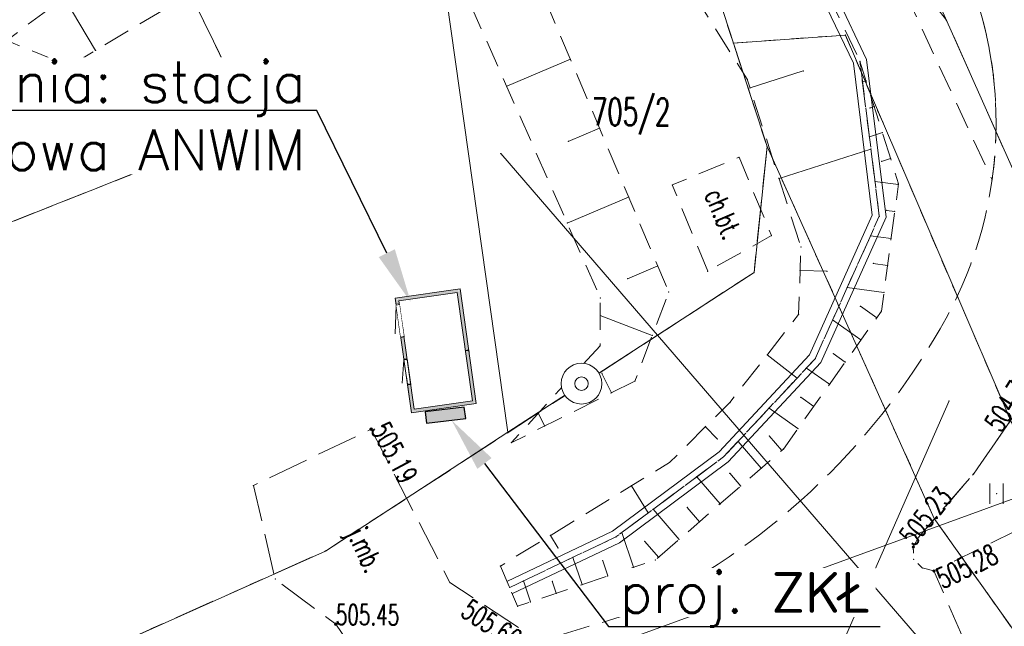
# Model space of a CAD drawing. Header units: metres. Extents: x 7422311 to 7422914, y 5495352 to 5495886.
# Tile 19 of 22: x 7422410 to 7422446, y 5495833 to 5495856. Entities that reach past the tile are written whole.
import ezdxf
from ezdxf import colors
from ezdxf.entities.mleader import LeaderData, LeaderLine
from ezdxf.enums import TextEntityAlignment as Align
from ezdxf.math import Vec2, Vec3

# ---------------------------------------------------------------- set-up
doc = ezdxf.new("R2010")
doc.units = ezdxf.units.M
doc.set_wipeout_variables(frame=1)
for name, pattern in [('DASHED2', [9.525, 6.35, -3.175]), ('L_0_03', [1, 0.5, -0.5]), ('L_0_04', [1.5, 1, -0.5]), ('L_0_06', [2, 1.5, -0.5]), ('L_2_50', [2.5, 2, -0.5])]:
    doc.linetypes.add(name, pattern=pattern)
doc.layers.get('0').update_dxf_attribs({"linetype": 'CONTINUOUS', "lineweight": 18})
for name, color, linetype, lineweight in [('_PROelCAD_ODNOSNIKI_SZCZEGOL', 7, 'CONTINUOUS', 13), ('EGB_DzialkaEwidencyjna', 7, 'CONTINUOUS', 18), ('EGB_KonturKlasyfikacyjny', 96, 'CONTINUOUS', 18), ('EGB_KonturUzytkuGruntowego', 96, 'CONTINUOUS', 18), ('GES_PrzewodKanalizacyjny', 36, 'CONTINUOUS', 18), ('GES_PrzewodTelekomunikacyjny_P', 7, 'CONTINUOUS', 18), ('GES_PrzewodWodociagowy', 5, 'CONTINUOUS', 18), ('GES_UrzadzeniaSiecWodociagowa_', 7, 'CONTINUOUS', 18), ('GES_UrzadzeniaTowarzyszczaceL1', 7, 'CONTINUOUS', 18), ('KR_ObiektKarto', 7, 'CONTINUOUS', 18), ('M_STACJA', 161, 'CONTINUOUS', 13), ('OT_Komunikacja', 7, 'CONTINUOUS', 18), ('OT_Rzedna', 7, 'CONTINUOUS', 18), ('OT_Skarpa', 7, 'CONTINUOUS', 18), ('OT_ZagospodarowanieTerenu', 7, 'CONTINUOUS', 18)]:
    doc.layers.add(name, color=color, linetype=linetype, lineweight=lineweight)
doc.styles.get("Standard").update_dxf_attribs({"font": 'simplex.shx'})

# ---------------------------------------------------------------- blocks, each defined once
blk = doc.blocks.new('L_0_02_2')
at = {"color": 0}
blk.add_point((0, 0), dxfattribs=at)
blk = doc.blocks.new('L_0_02_1')
at = {"color": 0}
blk.add_point((0, 0), dxfattribs=at)
blk = doc.blocks.new('OTZT_S')
at = {"color": 0, "linetype": 'Continuous', "lineweight": 18, "flags": 128}
for points in [[(-0.5, -0.75), (-0.5, 0.75)], [(0.5, 0.75), (0.5, -0.75)]]:
    blk.add_lwpolyline(points, dxfattribs=at)
blk = doc.blocks.new('SUWS')
at = {"color": 0, "linetype": 'Continuous', "lineweight": 18}
blk.add_wipeout([(0, -1.5), (0.75, -1.299), (1.299, -0.75), (1.5, 0), (1.299, 0.75), (0.75, 1.299), (0, 1.5), (-0.75, 1.299), (-1.299, 0.75), (-1.5, 0), (-1.299, -0.75), (-0.75, -1.299)], dxfattribs=at)
for radius in [1.5, 0.5]:
    blk.add_circle((0, 0), radius, dxfattribs=at)
blk = doc.blocks.new('OTRN')
at = {"linetype": 'Continuous', "lineweight": 13}
blk.add_hatch(color=0, dxfattribs=at).paths.add_polyline_path([(0, -0.091, 1), (0, 0.091, 1)])
at = {"color": 0, "linetype": 'Continuous', "lineweight": 13}
blk.add_circle((0, 0), 0.0906, dxfattribs=at)
blk = doc.blocks.new('OTRS')
at = {"linetype": 'Continuous', "lineweight": 13}
blk.add_hatch(color=0, dxfattribs=at).paths.add_polyline_path([(0, -0.091, 1), (0, 0.091, 1)])
at = {"color": 0, "linetype": 'Continuous', "lineweight": 13}
blk.add_circle((0, 0), 0.0906, dxfattribs=at)
blk = doc.blocks.new('*U46')
at = {"layer": 'M_STACJA', "lineweight": 0, "ltscale": 10, "extrusion": (0, 0, -1)}
h = blk.add_hatch(dxfattribs=at)
h.set_pattern_fill('ANSI36', color=1, style=0, pattern_type=2)
h.set_pattern_definition([(142.7116, (224.20336, -40.30256), (-0.249703, 0.58921457), [0.79375, -0.15875, 0, -0.15875])])
h.paths.add_polyline_path([(21.3, 12.97), (-21.3, 12.97), (-21.3, -11.13), (-19, -11.13), (-19, -11.13), (-19, -9.93), (-19.51, -9.94), (-19.6, -9.93), (-20.1, -9.93), (-20.1, -9.43), (-20.1, 11.27), (-20.1, 11.77), (-19.6, 11.77), (19.6, 11.77), (20.1, 11.77), (20.1, 11.27), (20.1, -9.43), (19.6, -9.93), (19.29, -9.93), (10.92, -9.93), (10.92, -10.53), (10.92, -10.46), (10.92, -10.6), (10.92, -11.13), (21.3, -11.13)])
h.paths.add_polyline_path([(-20.45, -10.48, 1), (-20.85, -10.48, 1)], flags=16)
h.paths.add_polyline_path([(-20.5, 12.35, 1), (-20.9, 12.35, 1)], flags=16)
h.paths.add_polyline_path([(20.92, 12.34, 1), (20.52, 12.34, 1)], flags=16)
h.paths.add_polyline_path([(20.98, -10.48, 1), (20.58, -10.48, 1)], flags=16)
h.paths.add_polyline_path([(-6.7, -11.13), (1.45, -11.12), (1.42, -9.98), (1.42, -9.93), (-6.7, -9.93)])
h.paths.add_polyline_path([(0.92, -11.13), (0.92, -11.13), (0.92, -11.12)])
at = {"layer": 'M_STACJA', "color": 1, "ltscale": 10}
blk.add_line((-7.94, -11.13), (-16.94, -11.13), dxfattribs=at)
blk.add_line((-7.94, -11.13), (-16.94, -11.13), dxfattribs=at)
at = {"layer": 'M_STACJA', "color": 1, "lineweight": 0, "ltscale": 10, "extrusion": (0, 0, -1), "flags": 128}
blk.add_lwpolyline([(21.3, 12.97), (-21.3, 12.97), (-21.3, -11.13), (21.3, -11.13), (21.3, 12.97)], dxfattribs=at)
at = {"layer": 'M_STACJA', "color": 1, "ltscale": 10, "extrusion": (0, 0, -1), "flags": 128}
for points in [[(21.3, 12.97), (-21.3, 12.97), (-21.3, -11.13), (21.3, -11.13), (21.3, 12.97)], [(1.67, -11.13), (10.67, -11.13), (10.67, -9.93), (1.67, -9.93), (1.67, -11.13), (10.06, -13)], [(-7.1, -11.13), (-7.1, -11.13), (-7.1, -9.93), (-18.6, -9.93), (-18.6, -11.13), (-8.28, -13), (-18.6, -11.13), (-7.1, -11.13)]]:
    blk.add_lwpolyline(points, dxfattribs=at)
blk.add_lwpolyline([(-20.1, -9.93), (20.1, -9.93), (20.1, 11.77), (-20.1, 11.77), (-20.1, -9.93)], close=True, dxfattribs=at)
at = {"layer": 'M_STACJA', "color": 1, "ltscale": 254, "extrusion": (0, 0, -1), "flags": 128}
for points in [[(1.94, 12.97), (0.94, 12.97), (0.94, 13), (1.94, 13), (1.94, 12.97)], [(1.35, 11.77), (1.35, 12.97), (1.53, 12.97), (1.53, 11.77), (1.35, 11.77)]]:
    blk.add_lwpolyline(points, close=True, dxfattribs=at)
at = {"layer": 'M_STACJA', "color": 1, "linetype": 'DASHED2', "ltscale": 10, "extrusion": (0, 0, -1)}
for points in [[(10.92, -11.13), (10.92, -9.93), (1.42, -9.93), (1.42, -11.13), (10.92, -11.13)], [(-6.7, -9.93), (-6.7, -11.13), (-19, -11.13), (-19, -9.93), (-6.7, -9.93)]]:
    blk.add_lwpolyline(points, close=True, dxfattribs=at)
at = {"color": 1, "ltscale": 10}
blk.add_wipeout([(7.1, -9.93), (18.6, -9.93), (18.6, -11.13), (7.1, -11.13)], dxfattribs=at).dxf.layer = 'M_STACJA'
blk = doc.blocks.new('ZKŁ_1')
h = blk.add_hatch(color=1)
h.dxf.hatch_style = 1
h.paths.add_polyline_path([(0, 0), (0, 0.379), (-1.322, 0.379), (-1.322, 0)])
at = {"color": 18, "lineweight": 30, "true_color": 0x000000}
blk.add_lwpolyline([(-1.322, 0), (0, 0), (0, 0.379), (-1.322, 0.379)], close=True, dxfattribs=at)

msp = doc.modelspace()

# ---------------------------------------------------------------- linework, layer by layer
for p in [(7422444.114, 5495855.681), (7422444.114, 5495855.681), (7422440.394, 5495855.137), (7422440.394, 5495855.137), (7422440.394, 5495855.137), (7422440.394, 5495855.137), (7422440.394, 5495855.137), (7422440.394, 5495855.137), (7422440.394, 5495855.137), (7422440.394, 5495855.137), (7422440.394, 5495855.137), (7422440.394, 5495855.137), (7422436.274, 5495854.847), (7422436.274, 5495854.847), (7422436.274, 5495854.847), (7422436.274, 5495854.847), (7422436.274, 5495854.847), (7422436.274, 5495854.847), (7422436.274, 5495854.847), (7422436.274, 5495854.847), (7422436.274, 5495854.847), (7422436.274, 5495854.847), (7422436.274, 5495854.847), (7422436.274, 5495854.847), (7422436.274, 5495854.847), (7422436.274, 5495854.847), (7422436.274, 5495854.847), (7422436.274, 5495854.847), (7422412.806, 5495854.575), (7422411.839, 5495853.999), (7422411.839, 5495853.999), (7422430.279, 5495854.247), (7422440.931, 5495854.175), (7422440.931, 5495854.175), (7422440.931, 5495854.175), (7422440.931, 5495854.175), (7422440.931, 5495854.175), (7422440.931, 5495854.175), (7422438.843, 5495853.821), (7422445.834, 5495853.687), (7422427.934, 5495853.256), (7422436.784, 5495853.513), (7422436.784, 5495853.513), (7422441.025, 5495853.419), (7422441.156, 5495853.461), (7422436.886, 5495853.194), (7422441.456, 5495852.507), (7422441.304, 5495852.459), (7422418.654, 5495851.807), (7422418.654, 5495851.807), (7422418.654, 5495851.807), (7422418.654, 5495851.807), (7422418.654, 5495851.807), (7422418.654, 5495851.807), (7422418.654, 5495851.807), (7422418.654, 5495851.807), (7422431.35, 5495851.714), (7422441.277, 5495851.402), (7422441.756, 5495851.553), (7422430.198, 5495851.228), (7422437.514, 5495851.047), (7422437.514, 5495851.047), (7422437.514, 5495851.047), (7422437.514, 5495851.047), (7422437.514, 5495851.047), (7422437.514, 5495851.047), (7422437.514, 5495851.047), (7422437.514, 5495851.047), (7422437.514, 5495851.047), (7422437.514, 5495851.047), (7422437.514, 5495851.047), (7422437.514, 5495851.047), (7422437.514, 5495851.047), (7422437.514, 5495851.047), (7422437.514, 5495851.047), (7422437.514, 5495851.047), (7422427.716, 5495850.784), (7422427.716, 5495850.784), (7422427.716, 5495850.784), (7422427.716, 5495850.784), (7422441.335, 5495850.944), (7422436.484, 5495850.647), (7422436.484, 5495850.647), (7422441.73, 5495850.496), (7422442.057, 5495850.599), (7422445.879, 5495850.558), (7422434.023, 5495849.63), (7422434.023, 5495849.63), (7422437.954, 5495849.861), (7422441.483, 5495849.759), (7422442.345, 5495849.644), (7422442.349, 5495849.671), (7422442.349, 5495849.671), (7422445.793, 5495849.813), (7422445.793, 5495849.813), (7422445.793, 5495849.813), (7422432.42, 5495849.182), (7422441.912, 5495848.693), (7422442.213, 5495848.653), (7422430.16, 5495848.226), (7422441.643, 5495848.476), (7422441.643, 5495848.476), (7422441.643, 5495848.476), (7422441.643, 5495848.476), (7422441.643, 5495848.476), (7422441.643, 5495848.476), (7422437.674, 5495847.767), (7422437.674, 5495847.767), (7422441.321, 5495847.763), (7422442.08, 5495847.662), (7422438.758, 5495847.352), (7422438.758, 5495847.352), (7422441.42, 5495846.741), (7422433.491, 5495846.649), (7422435.334, 5495846.457), (7422435.334, 5495846.457), (7422437.034, 5495846.407), (7422437.034, 5495846.407), (7422437.034, 5495846.407), (7422437.034, 5495846.407), (7422437.034, 5495846.407), (7422437.034, 5495846.407), (7422437.034, 5495846.407), (7422437.034, 5495846.407), (7422437.034, 5495846.407), (7422437.034, 5495846.407), (7422437.034, 5495846.407), (7422437.034, 5495846.407), (7422438.729, 5495846.487), (7422439.723, 5495846.454), (7422441.948, 5495846.67), (7422432.382, 5495846.18), (7422433.897, 5495845.69), (7422433.897, 5495845.69), (7422440.464, 5495845.859), (7422441.816, 5495845.679), (7422431.378, 5495845.473), (7422431.378, 5495845.473), (7422440.946, 5495845.169), (7422441.724, 5495844.99), (7422441.724, 5495844.99), (7422431.374, 5495844.823), (7422438.675, 5495844.866), (7422438.675, 5495844.866), (7422439.927, 5495844.667), (7422441.547, 5495844.742), (7422433.288, 5495844.093), (7422440.968, 5495843.927), (7422443.658, 5495843.966), (7422431.367, 5495843.718), (7422431.367, 5495843.718), (7422437.519, 5495843.386), (7422439.284, 5495843.24), (7422439.284, 5495843.24), (7422439.284, 5495843.24), (7422439.284, 5495843.24), (7422439.284, 5495843.24), (7422439.284, 5495843.24), (7422439.948, 5495843.425), (7422440.388, 5495843.112), (7422438.965, 5495842.897), (7422432.649, 5495842.418), (7422432.649, 5495842.418), (7422438.619, 5495842.527), (7422431.793, 5495841.99), (7422439.809, 5495842.297), (7422436.144, 5495841.625), (7422436.144, 5495841.625), (7422438.753, 5495841.821), (7422444.209, 5495841.686), (7422437.587, 5495841.422), (7422439.229, 5495841.482), (7422429.096, 5495841.236), (7422422.944, 5495840.647), (7422422.944, 5495840.647), (7422427.974, 5495840.537), (7422427.974, 5495840.537), (7422427.974, 5495840.537), (7422427.974, 5495840.537), (7422427.974, 5495840.537), (7422427.974, 5495840.537), (7422429.332, 5495840.763), (7422435.245, 5495840.733), (7422438.65, 5495840.667), (7422435.683, 5495840.292), (7422436.445, 5495840.199), (7422437.594, 5495840.399), (7422428.101, 5495840.149), (7422428.101, 5495840.149), (7422438.057, 5495839.864), (7422438.115, 5495839.915), (7422438.115, 5495839.915), (7422435.916, 5495839.632), (7422435.916, 5495839.632), (7422435.916, 5495839.632), (7422435.916, 5495839.632), (7422435.916, 5495839.632), (7422435.916, 5495839.632), (7422433.926, 5495839.424), (7422433.926, 5495839.424), (7422437.301, 5495839.21), (7422434.927, 5495838.897), (7422436.138, 5495839.025), (7422445.104, 5495838.997), (7422445.104, 5495838.997), (7422445.104, 5495838.997), (7422445.104, 5495838.997), (7422418.614, 5495838.577), (7422418.614, 5495838.577), (7422432.525, 5495838.567), (7422436.544, 5495838.556), (7422438.768, 5495838.036), (7422445.957, 5495838.275), (7422433.317, 5495837.701), (7422434.577, 5495837.773), (7422435.788, 5495837.901), (7422433.137, 5495837.568), (7422443.664, 5495837.367), (7422443.664, 5495837.367), (7422443.664, 5495837.367), (7422443.664, 5495837.367), (7422443.664, 5495837.367), (7422443.664, 5495837.367), (7422443.664, 5495837.367), (7422443.664, 5495837.367), (7422443.664, 5495837.367), (7422443.664, 5495837.367), (7422435.032, 5495837.247), (7422429.54, 5495836.741), (7422431.953, 5495836.689), (7422431.953, 5495836.689), (7422431.953, 5495836.689), (7422431.953, 5495836.689), (7422431.953, 5495836.689), (7422431.953, 5495836.689), (7422432.17, 5495836.85), (7422434.276, 5495836.593), (7422443.104, 5495836.687), (7422443.104, 5495836.687), (7422443.104, 5495836.687), (7422443.104, 5495836.687), (7422429.825, 5495836.276), (7422433.015, 5495836.521), (7422442.894, 5495836.317), (7422442.894, 5495836.317), (7422442.894, 5495836.317), (7422442.894, 5495836.317), (7422421.264, 5495836.167), (7422421.264, 5495836.167), (7422421.264, 5495836.167), (7422421.264, 5495836.167), (7422421.264, 5495836.167), (7422421.264, 5495836.167), (7422421.264, 5495836.167), (7422421.264, 5495836.167), (7422421.264, 5495836.167), (7422421.264, 5495836.167), (7422421.264, 5495836.167), (7422421.264, 5495836.167), (7422430.368, 5495835.934), (7422433.405, 5495835.84), (7422433.405, 5495835.84), (7422433.519, 5495835.938), (7422442.904, 5495835.857), (7422442.904, 5495835.857), (7422442.904, 5495835.857), (7422442.904, 5495835.857), (7422427.704, 5495835.617), (7422427.704, 5495835.617), (7422431.465, 5495835.809), (7422432.6, 5495835.569), (7422443.224, 5495835.547), (7422443.224, 5495835.547), (7422443.224, 5495835.547), (7422443.224, 5495835.547), (7422419.414, 5495835.137), (7422419.414, 5495835.137), (7422431.652, 5495835.251), (7422443.654, 5495835.437), (7422443.654, 5495835.437), (7422443.654, 5495835.437), (7422443.654, 5495835.437), (7422443.654, 5495835.437), (7422443.654, 5495835.437), (7422425.844, 5495835.007), (7422425.844, 5495835.007), (7422428.044, 5495834.827), (7422428.044, 5495834.827), (7422428.044, 5495834.827), (7422428.044, 5495834.827), (7422428.044, 5495834.827), (7422428.044, 5495834.827), (7422428.549, 5495835.068), (7422429.608, 5495835.058), (7422430.704, 5495834.933), (7422429.756, 5495834.615), (7422428.334, 5495834.137), (7422428.334, 5495834.137), (7422428.808, 5495834.296), (7422432.344, 5495833.817), (7422432.344, 5495833.817), (7422432.344, 5495833.817), (7422432.344, 5495833.817), (7422421.644, 5495833.477), (7422421.644, 5495833.477)]:
    msp.add_point(p)
at = {"layer": 'EGB_DzialkaEwidencyjna', "linetype": 'CONTINUOUS', "lineweight": 18}
for p, q in [((7422428.841, 5495877.639), (7422436.274, 5495854.847)), ((7422424.014, 5495868.507), (7422427.974, 5495840.537)), ((7422427.974, 5495840.537), (7422424.014, 5495868.507)), ((7422436.274, 5495854.847), (7422440.394, 5495855.137)), ((7422440.394, 5495855.137), (7422447.314, 5495839.007)), ((7422437.514, 5495851.047), (7422436.274, 5495854.847)), ((7422436.274, 5495854.847), (7422437.514, 5495851.047)), ((7422437.514, 5495851.047), (7422437.034, 5495846.407)), ((7422443.664, 5495837.367), (7422437.514, 5495851.047)), ((7422437.034, 5495846.407), (7422427.974, 5495840.537)), ((7422427.974, 5495840.537), (7422421.264, 5495836.167)), ((7422458.704, 5495816.157), (7422443.664, 5495837.367)), ((7422421.264, 5495836.167), (7422407.694, 5495830.107))]:
    msp.add_line(p, q, dxfattribs=at)
at = {"layer": 'EGB_DzialkaEwidencyjna', "color": 7, "linetype": 'Continuous', "lineweight": 13, "flags": 128}
msp.add_lwpolyline([(7422435.604, 5495830.791), (7422439.417, 5495830.791), (7422444.209, 5495841.686)], dxfattribs=at)
at = {"layer": 'EGB_KonturKlasyfikacyjny', "color": 82, "linetype": 'L_0_06', "lineweight": 18, "flags": 128}
for points in [[(7422437.514, 5495851.047), (7422437.034, 5495846.407), (7422421.264, 5495836.167), (7422407.684, 5495830.107), (7422388.214, 5495839.107), (7422387.604, 5495840.237), (7422400.594, 5495844.677), (7422405.374, 5495846.557), (7422418.654, 5495851.807), (7422414.094, 5495861.187), (7422404.664, 5495880.557), (7422391.804, 5495874.697), (7422395.924, 5495878.527), (7422400.263, 5495883.771), (7422403.39, 5495885.129), (7422403.954, 5495885.354), (7422405.638, 5495885.805), (7422406.528, 5495885.921), (7422409.708, 5495886.191), (7422410.554, 5495886.227), (7422412.291, 5495886.075), (7422413.975, 5495885.624), (7422415.554, 5495884.888), (7422415.863, 5495884.702), (7422418.513, 5495883.042), (7422419.632, 5495882.228), (7422420.865, 5495880.995), (7422423.389, 5495877.967), (7422423.607, 5495877.987), (7422424.504, 5495878.027), (7422425.512, 5495877.976), (7422428.841, 5495877.639), (7422436.274, 5495854.847)], [(7422418.654, 5495851.807), (7422405.374, 5495846.557), (7422400.594, 5495844.677), (7422387.604, 5495840.237), (7422380.514, 5495855.787), (7422377.804, 5495861.727), (7422391.804, 5495874.697), (7422404.664, 5495880.557), (7422414.094, 5495861.187)]]:
    msp.add_lwpolyline(points, close=True, dxfattribs=at)
at = {"layer": 'EGB_KonturUzytkuGruntowego', "color": 96, "linetype": 'L_0_03', "lineweight": 18, "flags": 128}
for points in [[(7422437.514, 5495851.047), (7422437.034, 5495846.407), (7422421.264, 5495836.167), (7422407.684, 5495830.107), (7422388.214, 5495839.107), (7422387.604, 5495840.237), (7422400.594, 5495844.677), (7422405.374, 5495846.557), (7422418.654, 5495851.807), (7422414.094, 5495861.187), (7422404.664, 5495880.557), (7422391.804, 5495874.697), (7422395.924, 5495878.527), (7422400.263, 5495883.771), (7422403.39, 5495885.129), (7422403.954, 5495885.354), (7422405.638, 5495885.805), (7422406.528, 5495885.921), (7422409.708, 5495886.191), (7422410.554, 5495886.227), (7422412.291, 5495886.075), (7422413.975, 5495885.624), (7422415.554, 5495884.888), (7422415.863, 5495884.702), (7422418.513, 5495883.042), (7422419.632, 5495882.228), (7422420.865, 5495880.995), (7422423.389, 5495877.967), (7422423.607, 5495877.987), (7422424.504, 5495878.027), (7422425.512, 5495877.976), (7422428.841, 5495877.639), (7422436.274, 5495854.847)], [(7422418.654, 5495851.807), (7422405.374, 5495846.557), (7422400.594, 5495844.677), (7422387.604, 5495840.237), (7422380.514, 5495855.787), (7422377.804, 5495861.727), (7422391.804, 5495874.697), (7422404.664, 5495880.557), (7422414.094, 5495861.187)], [(7422468.824, 5495815.567), (7422465.124, 5495812.807), (7422458.704, 5495816.157), (7422443.664, 5495837.367), (7422437.514, 5495851.047), (7422436.274, 5495854.847), (7422440.394, 5495855.137), (7422447.314, 5495839.007), (7422460.934, 5495819.697)]]:
    msp.add_lwpolyline(points, close=True, dxfattribs=at)
at = {"layer": 'GES_PrzewodKanalizacyjny', "color": 36, "linetype": 'Continuous', "lineweight": 18, "flags": 128}
msp.add_lwpolyline([(7422463.144, 5495844.657), (7422447.174, 5495838.307), (7422396.35, 5495819.815), (7422376.694, 5495812.343), (7422340.908, 5495798.066), (7422317.474, 5495814.337)], dxfattribs=at)
at = {"layer": 'GES_PrzewodTelekomunikacyjny_P', "color": 30, "linetype": 'L_2_50', "lineweight": 18, "flags": 128}
msp.add_lwpolyline([(7422436.477, 5495876.098), (7422436.573, 5495875.771), (7422436.862, 5495874.814), (7422437.158, 5495873.858), (7422437.459, 5495872.905), (7422437.766, 5495871.953), (7422438.078, 5495871.003), (7422438.397, 5495870.055), (7422438.721, 5495869.11), (7422439.052, 5495868.166), (7422439.388, 5495867.224), (7422439.73, 5495866.284), (7422440.077, 5495865.346), (7422440.431, 5495864.411), (7422440.79, 5495863.478), (7422441.155, 5495862.547), (7422441.525, 5495861.618), (7422441.901, 5495860.691), (7422442.092, 5495860.229), (7422443.426, 5495857.236), (7422443.573, 5495856.376), (7422444.114, 5495855.681), (7422463.428, 5495812.366)], dxfattribs=at)
at = {"layer": 'GES_PrzewodWodociagowy', "color": 5, "linetype": 'Continuous', "lineweight": 18, "flags": 128}
msp.add_lwpolyline([(7422466.599, 5495805.728), (7422427.716, 5495850.784)], dxfattribs=at)
at = {"layer": 'GES_UrzadzeniaSiecWodociagowa_', "color": 5}
msp.add_point((7422430.686, 5495842.322), dxfattribs=at)
at = {"layer": 'GES_UrzadzeniaTowarzyszczaceL1', "color": 7, "linetype": 'Continuous', "lineweight": 18, "flags": 128}
msp.add_lwpolyline([(7422438.033, 5495875.47), (7422438.746, 5495868.201), (7422439.289, 5495867.497), (7422439.588, 5495866.702), (7422442.092, 5495860.229), (7422443.426, 5495857.236), (7422463.428, 5495812.366), (7422463.88, 5495811.622)], dxfattribs=at)
at = {"layer": 'KR_ObiektKarto', "linetype": 'Continuous', "lineweight": 18, "flags": 128}
for points in [[(7422412.806, 5495854.575), (7422411.649, 5495856.518)], [(7422430.279, 5495854.247), (7422427.934, 5495853.256)], [(7422436.886, 5495853.194), (7422438.843, 5495853.821)], [(7422441.156, 5495853.461), (7422441.025, 5495853.419)], [(7422441.456, 5495852.507), (7422441.304, 5495852.459)], [(7422431.35, 5495851.714), (7422430.198, 5495851.228)], [(7422441.756, 5495851.553), (7422441.277, 5495851.402)], [(7422437.954, 5495849.861), (7422441.335, 5495850.944)], [(7422442.057, 5495850.599), (7422441.73, 5495850.496)], [(7422442.345, 5495849.644), (7422441.483, 5495849.759)], [(7422432.42, 5495849.182), (7422430.16, 5495848.226)], [(7422442.213, 5495848.653), (7422441.912, 5495848.693)], [(7422442.08, 5495847.662), (7422441.321, 5495847.763)], [(7422441.948, 5495846.67), (7422441.42, 5495846.741)], [(7422433.491, 5495846.649), (7422432.382, 5495846.18)], [(7422438.729, 5495846.487), (7422439.723, 5495846.454)], [(7422441.816, 5495845.679), (7422440.464, 5495845.859)], [(7422441.547, 5495844.742), (7422440.946, 5495845.169)], [(7422433.288, 5495844.093), (7422431.374, 5495844.823)], [(7422440.968, 5495843.927), (7422439.927, 5495844.667)], [(7422437.519, 5495843.386), (7422438.619, 5495842.527)], [(7422440.388, 5495843.112), (7422439.948, 5495843.425)], [(7422439.809, 5495842.297), (7422438.965, 5495842.897)], [(7422431.793, 5495841.99), (7422431.439, 5495842.7)], [(7422439.229, 5495841.482), (7422438.753, 5495841.821)], [(7422438.65, 5495840.667), (7422437.587, 5495841.422)], [(7422429.332, 5495840.763), (7422429.096, 5495841.236)], [(7422435.245, 5495840.733), (7422435.683, 5495840.292)], [(7422437.301, 5495839.21), (7422436.445, 5495840.199)], [(7422438.057, 5495839.864), (7422437.594, 5495840.399)], [(7422435.788, 5495837.901), (7422434.927, 5495838.897)], [(7422436.544, 5495838.556), (7422436.138, 5495839.025)], [(7422432.525, 5495838.567), (7422433.137, 5495837.568)], [(7422434.276, 5495836.593), (7422433.317, 5495837.701)], [(7422435.032, 5495837.247), (7422434.577, 5495837.773)], [(7422429.54, 5495836.741), (7422429.825, 5495836.276)], [(7422432.6, 5495835.569), (7422432.17, 5495836.85)], [(7422433.519, 5495835.938), (7422433.015, 5495836.521)], [(7422430.704, 5495834.933), (7422430.368, 5495835.934)], [(7422431.652, 5495835.251), (7422431.465, 5495835.809)], [(7422428.808, 5495834.296), (7422428.549, 5495835.068)], [(7422429.756, 5495834.615), (7422429.608, 5495835.058)]]:
    msp.add_lwpolyline(points, dxfattribs=at)
at = {"layer": 'OT_Komunikacja', "linetype": 'CONTINUOUS', "lineweight": 18}
for p, q in [((7422440.688, 5495854.104), (7422431.415, 5495873.59)), ((7422441.174, 5495854.246), (7422431.87, 5495873.799)), ((7422441.386, 5495848.515), (7422440.688, 5495854.104)), ((7422441.899, 5495848.438), (7422441.174, 5495854.246)), ((7422439.073, 5495843.38), (7422441.386, 5495848.515)), ((7422439.495, 5495843.099), (7422441.899, 5495848.438)), ((7422435.748, 5495839.819), (7422439.073, 5495843.38)), ((7422436.083, 5495839.445), (7422439.495, 5495843.099)), ((7422431.824, 5495836.904), (7422435.748, 5495839.819)), ((7422432.083, 5495836.473), (7422436.083, 5495839.445)), ((7422427.937, 5495835.053), (7422431.824, 5495836.904)), ((7422428.152, 5495834.602), (7422432.083, 5495836.473))]:
    msp.add_line(p, q, dxfattribs=at)
at = {"layer": 'OT_Komunikacja', "color": 7, "linetype": 'L_0_04', "lineweight": 18, "flags": 128}
msp.add_lwpolyline([(7422445.834, 5495853.687, -0.065024), (7422445.793, 5495849.813), (7422439.942, 5495862.418), (7422436.634, 5495871.493), (7422435.33, 5495875.898), (7422438.49, 5495874.248), (7422441.833, 5495864.275), (7422444.878, 5495857.442, -0.065024)], format="xyb", close=True, dxfattribs=at)
at = {"layer": 'OT_Komunikacja', "color": 7, "linetype": 'L_0_06', "lineweight": 18, "flags": 128}
msp.add_lwpolyline([(7422433.214, 5495826.447), (7422429.134, 5495832.847), (7422432.344, 5495833.817, 0.075137), (7422438.768, 5495838.036, 0.075137), (7422443.658, 5495843.966, 0.117876), (7422445.879, 5495850.558, 0.117875), (7422444.878, 5495857.442), (7422441.833, 5495864.275), (7422438.49, 5495874.248), (7422447.854, 5495869.357), (7422449.827, 5495866.426), (7422450.792, 5495863.56), (7422456.474, 5495852.397), (7422449.674, 5495846.137), (7422449.124, 5495845.357), (7422447.614, 5495842.727), (7422446.524, 5495841.037), (7422445.104, 5495838.997), (7422443.104, 5495836.687), (7422442.894, 5495836.317), (7422442.904, 5495835.857), (7422443.224, 5495835.547), (7422443.654, 5495835.437), (7422446.594, 5495828.627)], format="xyb", close=True, dxfattribs=at)
at = {"layer": 'OT_Komunikacja', "color": 7, "linetype": 'L_0_04', "lineweight": 18, "flags": 128}
msp.add_lwpolyline([(7422435.334, 5495846.457), (7422434.023, 5495849.63), (7422436.484, 5495850.647), (7422437.674, 5495847.767)], close=True, dxfattribs=at)
at = {"layer": 'OT_Komunikacja', "color": 7, "linetype": 'L_0_06', "lineweight": 18, "flags": 128}
msp.add_lwpolyline([(7422422.614, 5495830.677), (7422422.284, 5495832.547), (7422421.644, 5495833.477), (7422419.414, 5495835.137), (7422418.614, 5495838.577), (7422422.944, 5495840.647), (7422425.844, 5495835.007), (7422429.134, 5495832.847), (7422421.984, 5495829.697)], close=True, dxfattribs=at)
at = {"layer": 'OT_Rzedna'}
for p in [(7422411.839, 5495853.999), (7422422.944, 5495840.647), (7422442.894, 5495836.317), (7422443.654, 5495835.437), (7422421.644, 5495833.477)]:
    msp.add_point(p, dxfattribs=at)
at = {"layer": 'OT_Skarpa', "color": 7, "linetype": 'L_0_04', "lineweight": 18, "flags": 128}
for points in [[(7422432.649, 5495842.418), (7422428.101, 5495840.149), (7422431.367, 5495843.718), (7422431.378, 5495845.473), (7422424.318, 5495861.43), (7422422.016, 5495864.259), (7422420.791, 5495867.09), (7422414.531, 5495885.365), (7422415.554, 5495884.888), (7422415.863, 5495884.702), (7422418.513, 5495883.042), (7422418.67, 5495882.928), (7422424.349, 5495868.274), (7422433.897, 5495845.69)], [(7422424.504, 5495878.027), (7422425.512, 5495877.976), (7422429.937, 5495877.528), (7422431.643, 5495873.694), (7422440.931, 5495854.175), (7422441.643, 5495848.476), (7422439.284, 5495843.24), (7422435.916, 5495839.632), (7422431.953, 5495836.689), (7422428.044, 5495834.827), (7422427.704, 5495835.617), (7422433.926, 5495839.424), (7422436.144, 5495841.625), (7422438.675, 5495844.866), (7422438.758, 5495847.352), (7422436.784, 5495853.513), (7422431.193, 5495862.386), (7422427.521, 5495869.529), (7422424.295, 5495878.018)], [(7422424.318, 5495861.43), (7422411.839, 5495853.999), (7422409.538, 5495854.942), (7422422.016, 5495864.259)], [(7422428.044, 5495834.827), (7422431.953, 5495836.689), (7422435.916, 5495839.632), (7422439.284, 5495843.24), (7422441.643, 5495848.476), (7422440.931, 5495854.175), (7422442.349, 5495849.671), (7422441.724, 5495844.99), (7422438.115, 5495839.915), (7422433.405, 5495835.84), (7422428.334, 5495834.137)]]:
    msp.add_lwpolyline(points, close=True, dxfattribs=at)
at = {"layer": 'OT_ZagospodarowanieTerenu', "color": 7, "linetype": 'L_0_04', "lineweight": 18, "flags": 128}
msp.add_lwpolyline([(7422443.104, 5495836.687), (7422445.104, 5495838.997), (7422446.524, 5495841.037), (7422447.614, 5495842.727), (7422449.124, 5495845.357), (7422449.674, 5495846.137), (7422450.104, 5495846.337), (7422450.594, 5495846.317), (7422451.004, 5495846.047), (7422453.664, 5495841.787), (7422453.714, 5495841.272), (7422453.584, 5495840.827), (7422453.239, 5495840.453), (7422448.864, 5495837.977), (7422443.654, 5495835.437), (7422443.224, 5495835.547), (7422442.904, 5495835.857), (7422442.894, 5495836.317)], close=True, dxfattribs=at)

# ---------------------------------------------------------------- block references
at = {"layer": 'EGB_DzialkaEwidencyjna', "color": 7, "linetype": 'Continuous'}
for name, p, xscale, yscale, zscale, rotation in [('L_0_02_2', (7422440.394, 5495855.137), 0.5, 0.5, 0.5, 184.03), ('L_0_02_1', (7422440.394, 5495855.137), 0.5, 0.5, 0.5, 293.22), ('L_0_02_2', (7422440.394, 5495855.137), 0.5, 0.5, 0.5, 293.22), ('L_0_02_1', (7422440.394, 5495855.137), 0.5, 0.5, 0.5, 184.03), ('L_0_02_2', (7422436.274, 5495854.847), 0.5, 0.5, 0.5, 288.07), ('L_0_02_1', (7422436.274, 5495854.847), 0.5, 0.5, 0.5, 4.03), ('L_0_02_1', (7422436.274, 5495854.847), 0.5, 0.5, 0.5, 288.07), ('L_0_02_2', (7422436.274, 5495854.847), 0.5, 0.5, 0.5, 108.06), ('L_0_02_2', (7422436.274, 5495854.847), 0.5, 0.5, 0.5, 4.03), ('L_0_02_1', (7422436.274, 5495854.847), 0.5, 0.5, 0.5, 108.06), ('L_0_02_2', (7422437.514, 5495851.047), 0.5, 0.5, 0.5, 294.21), ('L_0_02_1', (7422437.514, 5495851.047), 0.5, 0.5, 0.5, 108.07), ('L_0_02_2', (7422437.514, 5495851.047), 0.5, 0.5, 0.5, 108.07), ('L_0_02_1', (7422437.514, 5495851.047), 0.5, 0.5, 0.5, 264.09), ('L_0_02_2', (7422437.514, 5495851.047), 0.5, 0.5, 0.5, 264.09), ('L_0_02_1', (7422437.514, 5495851.047), 0.5, 0.5, 0.5, 294.21), ('L_0_02_2', (7422437.034, 5495846.407), 0.5, 0.5, 0.5, 84.09), ('L_0_02_1', (7422437.034, 5495846.407), 0.4999999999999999, 0.4999999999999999, 0.4999999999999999, 212.9399999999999), ('L_0_02_2', (7422437.034, 5495846.407), 0.4999999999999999, 0.4999999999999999, 0.4999999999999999, 212.9399999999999), ('L_0_02_1', (7422437.034, 5495846.407), 0.5, 0.5, 0.5, 84.09), ('L_0_02_1', (7422427.974, 5495840.537), 0.5, 0.5, 0.5, 213.07), ('L_0_02_2', (7422427.974, 5495840.537), 0.5, 0.5, 0.5, 98.06), ('L_0_02_2', (7422427.974, 5495840.537), 0.4999999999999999, 0.4999999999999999, 0.4999999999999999, 32.94), ('L_0_02_1', (7422427.974, 5495840.537), 0.5, 0.5, 0.5, 98.06), ('L_0_02_2', (7422427.974, 5495840.537), 0.5, 0.5, 0.5, 213.07), ('L_0_02_1', (7422427.974, 5495840.537), 0.4999999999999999, 0.4999999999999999, 0.4999999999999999, 32.94), ('L_0_02_2', (7422443.664, 5495837.367), 0.5, 0.5, 0.5, 305.34), ('L_0_02_1', (7422443.664, 5495837.367), 0.5, 0.5, 0.5, 114.21), ('L_0_02_2', (7422443.664, 5495837.367), 0.5, 0.5, 0.5, 114.21), ('L_0_02_1', (7422443.664, 5495837.367), 0.5, 0.5, 0.5, 305.34), ('L_0_02_2', (7422421.264, 5495836.167), 0.5, 0.5, 0.5, 33.06999999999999), ('L_0_02_1', (7422421.264, 5495836.167), 0.5, 0.5, 0.5, 204.06), ('L_0_02_2', (7422421.264, 5495836.167), 0.5, 0.5, 0.5, 204.06), ('L_0_02_1', (7422421.264, 5495836.167), 0.5, 0.5, 0.5, 33.06999999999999)]:
    msp.add_blockref(name, p, dxfattribs=dict(at, xscale=xscale, yscale=yscale, zscale=zscale, rotation=rotation))
at = {"layer": 'KR_ObiektKarto', "linetype": 'Continuous', "xscale": 0.5, "yscale": 0.5, "zscale": 0.5}
msp.add_blockref('OTZT_S', (7422445.957, 5495838.275), dxfattribs=at)
at = {"layer": 'OT_Rzedna', "linetype": 'Continuous', "xscale": 0.5, "yscale": 0.5, "zscale": 0.5}
for name, p in [('OTRN', (7422411.839, 5495853.999)), ('OTRS', (7422422.944, 5495840.647)), ('OTRS', (7422442.894, 5495836.317)), ('OTRS', (7422443.654, 5495835.437)), ('OTRS', (7422421.644, 5495833.477))]:
    msp.add_blockref(name, p, dxfattribs=at)

# ---------------------------------------------------------------- texts
at = {"layer": 'EGB_DzialkaEwidencyjna', "color": 7, "lineweight": 20, "width": 0.66}
msp.add_text('705/2', height=1, dxfattribs=at).set_placement((7422431.071, 5495852.815), align=Align.TOP_LEFT)
at = {"layer": 'OT_Komunikacja', "color": 7, "lineweight": 15, "width": 0.66}
for s, rotation, p in [('ch.bt.', 293.2, (7422435.906, 5495848.565)), ('j.mb.', 295.3, (7422422.741, 5495836.225))]:
    msp.add_text(s, height=0.75, rotation=rotation, dxfattribs=at).set_placement(p, align=Align.MIDDLE_CENTER)
at = {"layer": 'OT_Rzedna', "color": 7, "lineweight": 15, "width": 0.66}
msp.add_text('504.8', height=0.75, dxfattribs=at).set_placement((7422412.444, 5495853.85), align=Align.TOP_LEFT)
for s, rotation, p in [('504.75', 57.8, (7422446.309, 5495840.364)), ('505.19', 298.1, (7422422.724, 5495840.529)), ('505.23', 51.3, (7422443.089, 5495836.161)), ('505.45', 359.8, (7422421.643, 5495833.227))]:
    msp.add_text(s, height=0.75, rotation=rotation, dxfattribs=at).set_placement(p, align=Align.BOTTOM_LEFT)
for s, rotation, p in [('505.28', 25.6, (7422443.654, 5495835.437)), ('505.66', 326.5, (7422426.61, 5495834.433))]:
    msp.add_text(s, height=0.75, rotation=rotation, dxfattribs=at).set_placement(p, align=Align.TOP_LEFT)

# ---------------------------------------------------------------- next in the draw order: block references
at = {"layer": 'GES_UrzadzeniaSiecWodociagowa_', "color": 5, "linetype": 'Continuous', "xscale": 0.5, "yscale": 0.5, "zscale": 0.5}
msp.add_blockref('SUWS', (7422430.686, 5495842.322), dxfattribs=at)
at = {"layer": 'M_STACJA', "color": 1, "lineweight": 0, "ltscale": 10, "extrusion": (0, 0, -1), "xscale": 0.09999999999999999, "yscale": 0.09999999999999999, "zscale": 0.09999999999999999, "rotation": 81.9416069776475}
msp.add_blockref('*U46', (-7422425.232, 5495843.515), dxfattribs=at)

# ---------------------------------------------------------------- next in the draw order: leaders
at = {"layer": '_PROelCAD_ODNOSNIKI_SZCZEGOL', "lineweight": 18}
ml = msp.add_multileader_mtext('Standard', dxfattribs=at)
ml.set_content('proj. ZKŁ', color=256)
ml.set_leader_properties()
ml.build(insert=Vec2(0, 0))
ml.multileader.update_dxf_attribs({"text_left_attachment_type": 6, "text_right_attachment_type": 6, "dogleg_length": 0, "arrow_head_size": 2})
ctx = ml.context
ctx.base_point, ctx.char_height, ctx.arrow_head_size, ctx.landing_gap_size, ctx.plane_origin = Vec3(7422431.683, 5495833.396), 1.5, 2, 0.4, Vec3(7422442.229, 5495817.963)
ctx.left_attachment, ctx.right_attachment = 6, 6
notes = []
notes.append((ctx, [(0, (1, 1, 0), (7422431.683, 5495833.396), (1, 0), 0, [(0, [(7422425.904, 5495840.979)], 0, [])])]))
ctx.mtext.insert, ctx.mtext.flow_direction = Vec3(7422432.083, 5495835.396), 5
ctx.mtext.has_bg_fill, ctx.mtext.bg_color, ctx.mtext.bg_scale_factor, ctx.mtext.bg_transparency, ctx.mtext.use_window_bg_color = 1, -939524096, 1.1, 0, 1
for ctx, leaders in notes:
    for number, flags, end, landing, length, lines in leaders:
        leader = LeaderData()
        leader.index, (leader.has_last_leader_line, leader.has_dogleg_vector, leader.attachment_direction) = number, flags
        leader.last_leader_point, leader.dogleg_vector, leader.dogleg_length = Vec3(end), Vec3(landing), length
        for number, points, colour, breaks in lines:
            line = LeaderLine()
            line.index, line.vertices, line.color, line.breaks = number, Vec3.list(points), colors.encode_raw_color(colour), breaks
            leader.lines.append(line)
        ctx.leaders.append(leader)

# ---------------------------------------------------------------- next in the draw order: linework, layer by layer
msp.add_point((7422431.439, 5495842.7))

# ---------------------------------------------------------------- next in the draw order: block references
at = {"xscale": 1.1, "yscale": 1.1, "zscale": 1.1, "rotation": 186.9445977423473}
msp.add_blockref('ZKŁ_1', (7422424.93, 5495841.28, 20.2), dxfattribs=at)

# ---------------------------------------------------------------- next in the draw order: leaders
at = {"layer": '_PROelCAD_ODNOSNIKI_SZCZEGOL', "lineweight": 18}
ml = msp.add_multileader_mtext('Standard', dxfattribs=at)
ml.set_content('punkt zasilania: stacja\\Ptransformatorowa ANWIM', color=256)
ml.set_leader_properties()
ml.build(insert=Vec2(0, 0))
ml.multileader.update_dxf_attribs({"text_left_attachment_type": 6, "text_right_attachment_type": 6, "dogleg_length": 1, "arrow_head_size": 2})
ctx = ml.context
ctx.base_point, ctx.char_height, ctx.arrow_head_size, ctx.landing_gap_size, ctx.plane_origin = Vec3(7422392.146, 5495852.37, 10.1), 1.5, 2, 0.4, Vec3(7422458.26, 5495829.707, 10.1)
ctx.left_attachment, ctx.right_attachment, ctx.text_align_type = 6, 6, 2
notes = []
notes.append((ctx, [(0, (1, 1, 0), (7422420.946, 5495852.37, 10.1), (-1, 0), 0, [(0, [(7422424.402, 5495845.324, 10.1)], 256, [])])]))
ctx.mtext.insert, ctx.mtext.alignment, ctx.mtext.flow_direction = Vec3(7422420.546, 5495854.17, 10.1), 3, 5
ctx.mtext.has_bg_fill, ctx.mtext.bg_color, ctx.mtext.bg_scale_factor, ctx.mtext.bg_transparency, ctx.mtext.use_window_bg_color = 1, -939524096, 1.1, 0, 1
for ctx, leaders in notes:
    for number, flags, end, landing, length, lines in leaders:
        leader = LeaderData()
        leader.index, (leader.has_last_leader_line, leader.has_dogleg_vector, leader.attachment_direction) = number, flags
        leader.last_leader_point, leader.dogleg_vector, leader.dogleg_length = Vec3(end), Vec3(landing), length
        for number, points, colour, breaks in lines:
            line = LeaderLine()
            line.index, line.vertices, line.color, line.breaks = number, Vec3.list(points), colors.encode_raw_color(colour), breaks
            leader.lines.append(line)
        ctx.leaders.append(leader)

doc.saveas('drawing.dxf')
